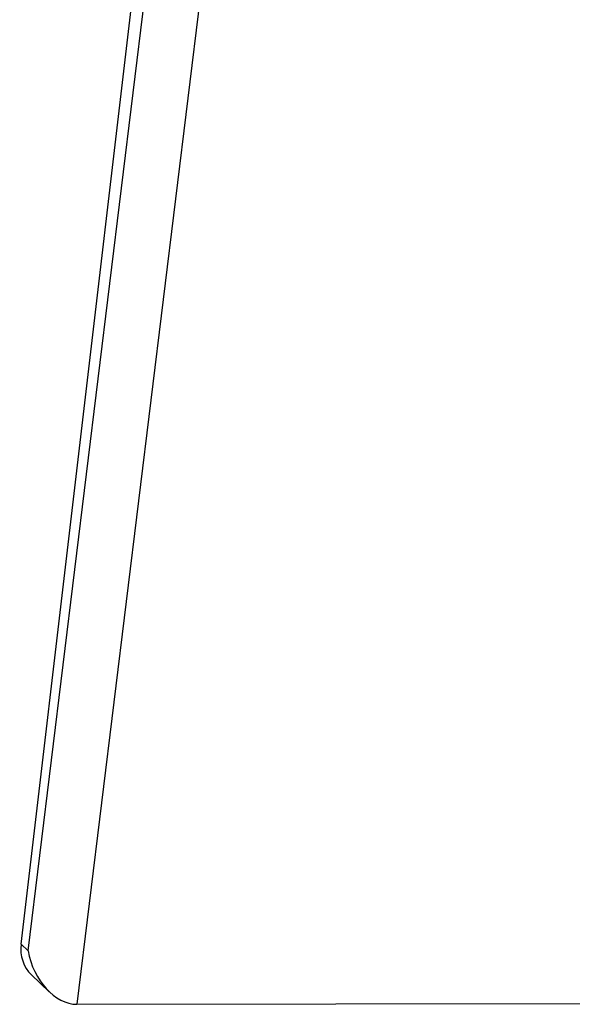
# Model space of a CAD drawing. Header units: millimetres. Extents: x 1578 to 1793, y 2179 to 2535.
# Tile 2 of 19: x 1650 to 1663, y 2259 to 2283. Entities that reach past the tile are written whole.
import ezdxf

# ---------------------------------------------------------------- set-up
doc = ezdxf.new("R2010")
doc.units = ezdxf.units.MM

msp = doc.modelspace()

# ---------------------------------------------------------------- linework, layer by layer
at = {"linetype": 'Continuous', "lineweight": 25}
for p, q in [((1650.057, 2260.599), (1654.074, 2293.409)), ((1655.348, 2293.085), (1651.215, 2259.329)), ((1649.891, 2260.757), (1653.052, 2287.651)), ((1649.891, 2260.757), (1650.057, 2260.599)), ((1650.137, 2260.032), (1650.56, 2259.628)), ((1651.215, 2259.329), (1757.056, 2259.514))]:
    msp.add_line(p, q, dxfattribs=at)
for centre, major_axis, ratio, start_param, end_param in [((1650.824, 2260.758), (0.676, 0.737), 0.885568, 2.254337, 3.123534), ((1650.99, 2260.6), (-0.441, 1.234), 0.690699, 1.329995, 2.900791)]:
    msp.add_ellipse(centre, major_axis=major_axis, ratio=ratio, start_param=start_param, end_param=end_param, dxfattribs=at)

doc.saveas('drawing.dxf')
